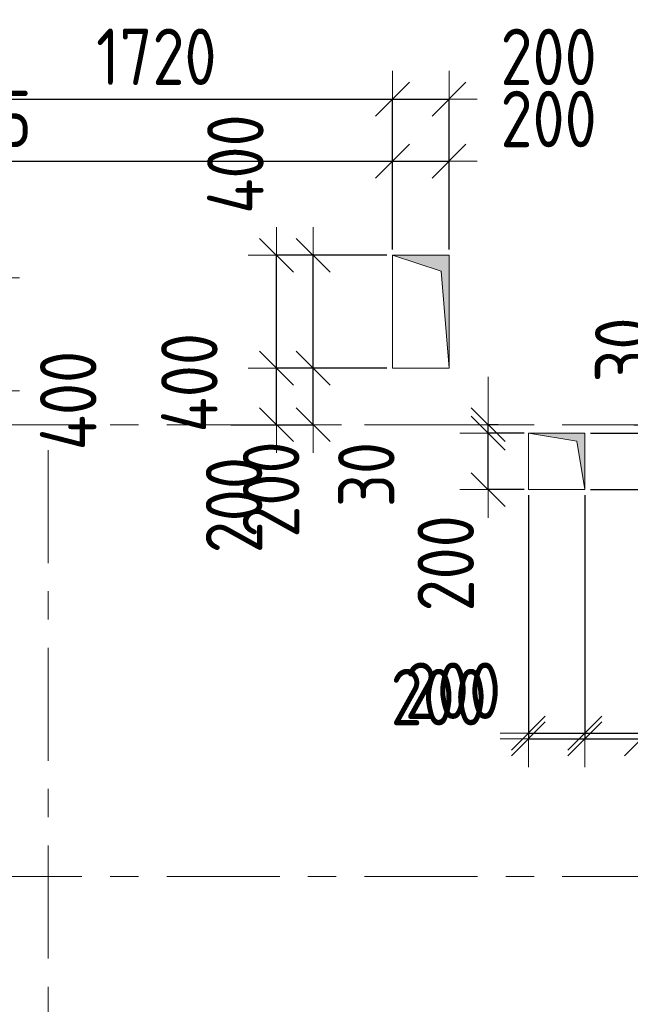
# Model space of a CAD drawing. Header units: metres. Extents: x -38 to 89, y -15 to 21.
# Tile 40 of 129: x 28.35 to 30.51, y 6.95 to 10.43. Entities that reach past the tile are written whole.
import ezdxf

# ---------------------------------------------------------------- set-up
doc = ezdxf.new("R2010")
doc.units = ezdxf.units.M
doc.header["$PDMODE"] = 65
doc.linetypes.add('______11', pattern=[0.5, 0.4, -0.05, 0, -0.05])
doc.linetypes.add('______5', pattern=[1.1, 0.8, -0.1, 0.1, -0.1])
for name, color, linetype, lineweight in [('XR$2$Осевая линия (1)', 7, '______5', 13), ('XR$3$Перекрытие (1)', 7, 'Continuous', 35), ('XR$4$Размерная линия (1)', 7, 'Continuous', 13), ('XR$5$Размерная линия (1)', 7, 'Continuous', 13)]:
    doc.layers.add(name, color=color, linetype=linetype, lineweight=lineweight)
doc.layers.add('XR$3$Макрос проема_ отверстия', color=7, linetype='Continuous', lineweight=13, true_color=0x2d2d2d)
doc.styles.add('ISOCPEUR', font='txt')
doc.dimstyles.new('DIMSTYLE_3', dxfattribs={"dimtxt": 0.2, "dimasz": 0.2, "dimexe": 0, "dimexo": 0, "dimgap": 0.1, "dimtad": 2, "dimdec": 0, "dimlfac": 1000, "dimrnd": 5, "dimzin": 12, "dimdsep": 46, "dimtxsty": 'ISOCPEUR', "dimblk1": 'ALL_ML_STRICH', "dimblk2": 'ALL_ML_STRICH', "dimsah": 1, "dimcen": 0, "dimclrd": 7, "dimclre": 256, "dimclrt": 7, "dimadec": 0, "dimazin": 0, "dimtfac": 1, "dimtdec": 0, "dimtix": 1, "dimtmove": 2, "dimatfit": 3, "dimfxl": 0, "dimtzin": 0, "dimlwd": 0, "dimlwe": -3, "dimarcsym": 0})
doc.dimstyles.new('DIMSTYLE_6', dxfattribs={"dimtxt": 0.2, "dimasz": 0.2, "dimexe": 0, "dimexo": 0, "dimgap": 0.1, "dimtad": 2, "dimdec": 0, "dimlfac": 1000, "dimrnd": 5, "dimzin": 12, "dimdsep": 46, "dimtxsty": 'ISOCPEUR', "dimblk1": 'ALL_ML_STRICH', "dimblk2": 'ALL_ML_STRICH', "dimsah": 1, "dimcen": 0, "dimclrd": 7, "dimclre": 256, "dimclrt": 7, "dimadec": 0, "dimazin": 0, "dimtfac": 1, "dimtdec": 0, "dimtix": 1, "dimtmove": 2, "dimatfit": 3, "dimfxl": 0, "dimtvp": 1.2, "dimtzin": 0, "dimlwd": 0, "dimlwe": -3, "dimarcsym": 0})
doc.dimstyles.new('DIMSTYLE_7', dxfattribs={"dimtxt": 0.2, "dimasz": 0.2, "dimexe": 0, "dimexo": 0, "dimgap": 0.1, "dimtad": 0, "dimdec": 0, "dimlfac": 1000, "dimrnd": 5, "dimzin": 12, "dimdsep": 46, "dimtxsty": 'ISOCPEUR', "dimblk1": 'ALL_ML_STRICH', "dimblk2": 'ALL_ML_STRICH', "dimsah": 1, "dimcen": 0, "dimclrd": 7, "dimclre": 256, "dimclrt": 7, "dimadec": 0, "dimazin": 0, "dimtfac": 1, "dimtdec": 0, "dimtix": 1, "dimtmove": 2, "dimatfit": 3, "dimfxl": 0, "dimtvp": 1.2, "dimtzin": 0, "dimlwd": 0, "dimlwe": -3, "dimarcsym": 0})

# ---------------------------------------------------------------- blocks, each defined once
blk = doc.blocks.new('Отображение проема', base_point=(-1.1579, -49.3094))
at = {"layer": 'XR$3$Макрос проема_ отверстия', "true_color": 0x000000, "transparency": 33554687}
blk.add_hatch(color=18, dxfattribs=at).paths.add_polyline_path([(-1.1579, -50.1094), (-1.0448, -49.4225), (-0.3579, -49.3094), (-1.1579, -49.3094)])
at = {"layer": 'XR$3$Макрос проема_ отверстия', "transparency": 33554687}
for p, q in [((-1.1579, -50.1094), (-1.1579, -49.3094)), ((-1.1579, -49.3094), (-0.3579, -49.3094)), ((-1.0448, -49.4225), (-0.3579, -49.3094)), ((-1.1579, -50.1094), (-1.0448, -49.4225))]:
    blk.add_line(p, q, dxfattribs=at)
blk = doc.blocks.new('ALL_ML_STRICH')
at = {"color": 0, "linetype": 'ByBlock', "lineweight": -2}
for p, q in [((0, -0.5), (0, 0.5)), ((-0.3, -0.3), (0.3, 0.3)), ((-1, 0), (0.5, 0))]:
    blk.add_line(p, q, dxfattribs=at)
blk = doc.blocks.new('*D301')
at = {"layer": 'DEFPOINTS', "color": 7, "linetype": 'Continuous', "lineweight": 13, "transparency": 33554687}
for p in [(30.35, 8.97), (30.35, 8.77), (30.6359, 8.77)]:
    blk.add_point(p, dxfattribs=at)
at = {"layer": 'XR$4$Размерная линия (1)', "color": 9, "linetype": 'Continuous', "lineweight": -2, "true_color": 0xc7c7c7, "transparency": 33554687}
for p, q in [((30.37, 8.97), (30.6359, 8.97)), ((30.37, 8.77), (30.6359, 8.77))]:
    blk.add_line(p, q, dxfattribs=at)
at = {"layer": 'XR$4$Размерная линия (1)', "color": 7, "linetype": 'Continuous', "lineweight": -2, "transparency": 33554687}
blk.add_line((30.6359, 8.77), (30.6359, 8.97), dxfattribs=at)
at = {"layer": 'XR$4$Размерная линия (1)', "color": 7, "linetype": 'Continuous', "lineweight": 13, "transparency": 33554687, "xscale": 0.2, "yscale": 0.2, "zscale": 0.2}
for p, rotation in [((30.6359, 8.97), 90), ((30.6359, 8.77), 270)]:
    blk.add_blockref('ALL_ML_STRICH', p, dxfattribs=dict(at, rotation=rotation))
at = {"layer": 'XR$4$Размерная линия (1)', "color": 7, "linetype": 'Continuous', "lineweight": 13, "transparency": 33554687, "insert": (30.8661, 9.1932), "char_height": 0.2, "width": 0.5, "attachment_point": 5, "rotation": 90, "style": 'ISOCPEUR'}
blk.add_mtext('\\W0.83;\\A1;{200}', dxfattribs=at)
blk = doc.blocks.new('*D302')
at = {"layer": 'DEFPOINTS', "color": 7, "linetype": 'Continuous', "lineweight": 13, "transparency": 33554687}
for p in [(30.5028, 9), (30.35, 8.97), (30.6359, 8.97)]:
    blk.add_point(p, dxfattribs=at)
at = {"layer": 'XR$4$Размерная линия (1)', "color": 9, "linetype": 'Continuous', "lineweight": -2, "true_color": 0xc7c7c7, "transparency": 33554687}
for p, q in [((30.5228, 9), (30.6359, 9)), ((30.37, 8.97), (30.6359, 8.97))]:
    blk.add_line(p, q, dxfattribs=at)
at = {"layer": 'XR$4$Размерная линия (1)', "color": 7, "linetype": 'Continuous', "lineweight": -2, "transparency": 33554687}
blk.add_line((30.6359, 8.97), (30.6359, 9), dxfattribs=at)
at = {"layer": 'XR$4$Размерная линия (1)', "color": 7, "linetype": 'Continuous', "lineweight": 13, "transparency": 33554687, "xscale": 0.2, "yscale": 0.2, "zscale": 0.2}
for p, rotation in [((30.6359, 8.97), 270), ((30.6359, 9), 90)]:
    blk.add_blockref('ALL_ML_STRICH', p, dxfattribs=dict(at, rotation=rotation))
at = {"layer": 'XR$4$Размерная линия (1)', "color": 7, "linetype": 'Continuous', "lineweight": 13, "transparency": 33554687, "insert": (30.4858, 9.2645), "char_height": 0.2, "width": 0.333333, "attachment_point": 5, "rotation": 90, "style": 'ISOCPEUR'}
blk.add_mtext('\\W0.83;\\A1;{30}', dxfattribs=at)
blk = doc.blocks.new('*D307')
at = {"layer": 'DEFPOINTS', "color": 7, "linetype": 'Continuous', "lineweight": 13, "transparency": 33554687}
for p in [(29.6691, 9.2), (29.0768, 9), (29.3884, 9)]:
    blk.add_point(p, dxfattribs=at)
at = {"layer": 'XR$4$Размерная линия (1)', "color": 9, "linetype": 'Continuous', "lineweight": -2, "true_color": 0xc7c7c7, "transparency": 33554687}
for p, q in [((29.6491, 9.2), (29.3884, 9.2)), ((29.0968, 9), (29.3884, 9))]:
    blk.add_line(p, q, dxfattribs=at)
at = {"layer": 'XR$4$Размерная линия (1)', "color": 7, "linetype": 'Continuous', "lineweight": -2, "transparency": 33554687}
blk.add_line((29.3884, 9), (29.3884, 9.2), dxfattribs=at)
at = {"layer": 'XR$4$Размерная линия (1)', "color": 7, "linetype": 'Continuous', "lineweight": 13, "transparency": 33554687, "xscale": 0.2, "yscale": 0.2, "zscale": 0.2}
for p, rotation in [((29.3884, 9.2), 90), ((29.3884, 9), 270)]:
    blk.add_blockref('ALL_ML_STRICH', p, dxfattribs=dict(at, rotation=rotation))
at = {"layer": 'XR$4$Размерная линия (1)', "color": 7, "linetype": 'Continuous', "lineweight": 13, "transparency": 33554687, "insert": (29.2396, 8.7705), "char_height": 0.2, "width": 0.5, "attachment_point": 5, "rotation": 90, "style": 'ISOCPEUR'}
blk.add_mtext('\\W0.83;\\A1;{200}', dxfattribs=at)
blk = doc.blocks.new('*D308')
at = {"layer": 'DEFPOINTS', "color": 7, "linetype": 'Continuous', "lineweight": 13, "transparency": 33554687}
for p in [(29.6691, 9.6), (29.3884, 9.2), (29.6691, 9.2)]:
    blk.add_point(p, dxfattribs=at)
at = {"layer": 'XR$4$Размерная линия (1)', "color": 9, "linetype": 'Continuous', "lineweight": -2, "true_color": 0xc7c7c7, "transparency": 33554687}
for p, q in [((29.6491, 9.6), (29.3884, 9.6)), ((29.6491, 9.2), (29.3884, 9.2))]:
    blk.add_line(p, q, dxfattribs=at)
at = {"layer": 'XR$4$Размерная линия (1)', "color": 7, "linetype": 'Continuous', "lineweight": -2, "transparency": 33554687}
blk.add_line((29.3884, 9.2), (29.3884, 9.6), dxfattribs=at)
at = {"layer": 'XR$4$Размерная линия (1)', "color": 7, "linetype": 'Continuous', "lineweight": 13, "transparency": 33554687, "xscale": 0.2, "yscale": 0.2, "zscale": 0.2}
for p, rotation in [((29.3884, 9.6), 90), ((29.3884, 9.2), 270)]:
    blk.add_blockref('ALL_ML_STRICH', p, dxfattribs=dict(at, rotation=rotation))
at = {"layer": 'XR$4$Размерная линия (1)', "color": 7, "linetype": 'Continuous', "lineweight": 13, "transparency": 33554687, "insert": (28.9502, 9.1486), "char_height": 0.2, "width": 0.5, "attachment_point": 5, "rotation": 90, "style": 'ISOCPEUR'}
blk.add_mtext('\\W0.83;\\A1;{400}', dxfattribs=at)
blk = doc.blocks.new('*D311')
at = {"layer": 'DEFPOINTS', "color": 7, "linetype": 'Continuous', "lineweight": 13, "transparency": 33554687}
for p in [(26.632, 9.933), (29.6691, 9.6), (26.632, 9.52)]:
    blk.add_point(p, dxfattribs=at)
at = {"layer": 'XR$4$Размерная линия (1)', "color": 9, "linetype": 'Continuous', "lineweight": -2, "true_color": 0xc7c7c7, "transparency": 33554687}
for p, q in [((26.632, 9.54), (26.632, 9.933)), ((29.6691, 9.62), (29.6691, 9.933))]:
    blk.add_line(p, q, dxfattribs=at)
at = {"layer": 'XR$4$Размерная линия (1)', "color": 7, "linetype": 'Continuous', "lineweight": -2, "transparency": 33554687}
blk.add_line((26.632, 9.933), (29.6691, 9.933), dxfattribs=at)
at = {"layer": 'XR$4$Размерная линия (1)', "color": 7, "linetype": 'Continuous', "lineweight": 13, "transparency": 33554687, "xscale": 0.2, "yscale": 0.2, "zscale": 0.2, "rotation": 180}
blk.add_blockref('ALL_ML_STRICH', (26.632, 9.933), dxfattribs=at)
at = {"layer": 'XR$4$Размерная линия (1)', "color": 7, "linetype": 'Continuous', "lineweight": 13, "transparency": 33554687, "xscale": 0.2, "yscale": 0.2, "zscale": 0.2}
blk.add_blockref('ALL_ML_STRICH', (29.6691, 9.933), dxfattribs=at)
at = {"layer": 'XR$4$Размерная линия (1)', "color": 7, "linetype": 'Continuous', "lineweight": 13, "transparency": 33554687, "insert": (28.1589, 10.083), "char_height": 0.2, "width": 0.666667, "attachment_point": 5, "style": 'ISOCPEUR'}
blk.add_mtext('\\W0.83;\\A1;{3035}', dxfattribs=at)
blk = doc.blocks.new('*D312')
at = {"layer": 'DEFPOINTS', "color": 7, "linetype": 'Continuous', "lineweight": 13, "transparency": 33554687}
for p in [(29.6691, 9.933), (29.6691, 9.6), (29.8691, 9.6)]:
    blk.add_point(p, dxfattribs=at)
at = {"layer": 'XR$4$Размерная линия (1)', "color": 9, "linetype": 'Continuous', "lineweight": -2, "true_color": 0xc7c7c7, "transparency": 33554687}
for p, q in [((29.6691, 9.62), (29.6691, 9.933)), ((29.8691, 9.62), (29.8691, 9.933))]:
    blk.add_line(p, q, dxfattribs=at)
at = {"layer": 'XR$4$Размерная линия (1)', "color": 7, "linetype": 'Continuous', "lineweight": -2, "transparency": 33554687}
blk.add_line((29.6691, 9.933), (29.8691, 9.933), dxfattribs=at)
at = {"layer": 'XR$4$Размерная линия (1)', "color": 7, "linetype": 'Continuous', "lineweight": 13, "transparency": 33554687, "xscale": 0.2, "yscale": 0.2, "zscale": 0.2, "rotation": 180}
blk.add_blockref('ALL_ML_STRICH', (29.6691, 9.933), dxfattribs=at)
at = {"layer": 'XR$4$Размерная линия (1)', "color": 7, "linetype": 'Continuous', "lineweight": 13, "transparency": 33554687, "xscale": 0.2, "yscale": 0.2, "zscale": 0.2}
blk.add_blockref('ALL_ML_STRICH', (29.8691, 9.933), dxfattribs=at)
at = {"layer": 'XR$4$Размерная линия (1)', "color": 7, "linetype": 'Continuous', "lineweight": 13, "transparency": 33554687, "insert": (30.2216, 10.0825), "char_height": 0.2, "width": 0.5, "attachment_point": 5, "style": 'ISOCPEUR'}
blk.add_mtext('\\W0.83;\\A1;{200}', dxfattribs=at)
blk = doc.blocks.new('*D322')
at = {"layer": 'DEFPOINTS', "color": 7, "linetype": 'Continuous', "lineweight": 13, "transparency": 33554687}
for p in [(30.15, 8.77), (30.35, 8.77), (30.15, 7.9077)]:
    blk.add_point(p, dxfattribs=at)
at = {"layer": 'XR$4$Размерная линия (1)', "color": 9, "linetype": 'Continuous', "lineweight": -2, "true_color": 0xc7c7c7, "transparency": 33554687}
for p, q in [((30.15, 8.75), (30.15, 7.9077)), ((30.35, 8.75), (30.35, 7.9077))]:
    blk.add_line(p, q, dxfattribs=at)
at = {"layer": 'XR$4$Размерная линия (1)', "color": 7, "linetype": 'Continuous', "lineweight": -2, "transparency": 33554687}
blk.add_line((30.15, 7.9077), (30.35, 7.9077), dxfattribs=at)
at = {"layer": 'XR$4$Размерная линия (1)', "color": 7, "linetype": 'Continuous', "lineweight": 13, "transparency": 33554687, "xscale": 0.2, "yscale": 0.2, "zscale": 0.2, "rotation": 180}
blk.add_blockref('ALL_ML_STRICH', (30.15, 7.9077), dxfattribs=at)
at = {"layer": 'XR$4$Размерная линия (1)', "color": 7, "linetype": 'Continuous', "lineweight": 13, "transparency": 33554687, "xscale": 0.2, "yscale": 0.2, "zscale": 0.2}
blk.add_blockref('ALL_ML_STRICH', (30.35, 7.9077), dxfattribs=at)
at = {"layer": 'XR$4$Размерная линия (1)', "color": 7, "linetype": 'Continuous', "lineweight": 13, "transparency": 33554687, "insert": (29.8832, 8.058), "char_height": 0.2, "width": 0.5, "attachment_point": 5, "style": 'ISOCPEUR'}
blk.add_mtext('\\W0.83;\\A1;{200}', dxfattribs=at)
blk = doc.blocks.new('*D323')
at = {"layer": 'DEFPOINTS', "color": 7, "linetype": 'Continuous', "lineweight": 13, "transparency": 33554687}
for p in [(30.35, 8.77), (32.0501, 8.5299), (30.35, 7.9077)]:
    blk.add_point(p, dxfattribs=at)
at = {"layer": 'XR$4$Размерная линия (1)', "color": 9, "linetype": 'Continuous', "lineweight": -2, "true_color": 0xc7c7c7, "transparency": 33554687}
for p, q in [((30.35, 8.75), (30.35, 7.9077)), ((32.0501, 8.5099), (32.0501, 7.9077))]:
    blk.add_line(p, q, dxfattribs=at)
at = {"layer": 'XR$4$Размерная линия (1)', "color": 7, "linetype": 'Continuous', "lineweight": -2, "transparency": 33554687}
blk.add_line((30.35, 7.9077), (32.0501, 7.9077), dxfattribs=at)
at = {"layer": 'XR$4$Размерная линия (1)', "color": 7, "linetype": 'Continuous', "lineweight": 13, "transparency": 33554687, "xscale": 0.2, "yscale": 0.2, "zscale": 0.2, "rotation": 180}
blk.add_blockref('ALL_ML_STRICH', (30.35, 7.9077), dxfattribs=at)
at = {"layer": 'XR$4$Размерная линия (1)', "color": 7, "linetype": 'Continuous', "lineweight": 13, "transparency": 33554687, "xscale": 0.2, "yscale": 0.2, "zscale": 0.2}
blk.add_blockref('ALL_ML_STRICH', (32.0501, 7.9077), dxfattribs=at)
at = {"layer": 'XR$4$Размерная линия (1)', "color": 7, "linetype": 'Continuous', "lineweight": 13, "transparency": 33554687, "insert": (31.225, 8.0577), "char_height": 0.2, "width": 0.666667, "attachment_point": 5, "style": 'ISOCPEUR'}
blk.add_mtext('\\W0.83;\\A1;{1700}', dxfattribs=at)
blk = doc.blocks.new('*D420')
at = {"layer": 'DEFPOINTS', "color": 7, "linetype": 'Continuous', "lineweight": 13, "transparency": 33554687}
for p in [(27.9473, 9.52), (27.9473, 9.12), (28.2492, 9.12)]:
    blk.add_point(p, dxfattribs=at)
at = {"layer": 'XR$5$Размерная линия (1)', "color": 9, "linetype": 'Continuous', "lineweight": -2, "true_color": 0xc7c7c7, "transparency": 33554687}
for p, q in [((27.9673, 9.52), (28.2492, 9.52)), ((27.9673, 9.12), (28.2492, 9.12))]:
    blk.add_line(p, q, dxfattribs=at)
at = {"layer": 'XR$5$Размерная линия (1)', "color": 7, "linetype": 'Continuous', "lineweight": -2, "transparency": 33554687}
blk.add_line((28.2492, 9.12), (28.2492, 9.52), dxfattribs=at)
at = {"layer": 'XR$5$Размерная линия (1)', "color": 7, "linetype": 'Continuous', "lineweight": 13, "transparency": 33554687, "xscale": 0.2, "yscale": 0.2, "zscale": 0.2}
for p, rotation in [((28.2492, 9.52), 90), ((28.2492, 9.12), 270)]:
    blk.add_blockref('ALL_ML_STRICH', p, dxfattribs=dict(at, rotation=rotation))
at = {"layer": 'XR$5$Размерная линия (1)', "color": 7, "linetype": 'Continuous', "lineweight": 13, "transparency": 33554687, "insert": (28.5214, 9.0854), "char_height": 0.2, "width": 0.5, "attachment_point": 5, "rotation": 90, "style": 'ISOCPEUR'}
blk.add_mtext('\\W0.83;\\A1;{400}', dxfattribs=at)
blk = doc.blocks.new('*D606')
at = {"layer": 'DEFPOINTS', "color": 7, "linetype": 'Continuous', "lineweight": 13, "transparency": 33554687}
for p in [(29.6692, 9.2), (29.0768, 9), (29.2585, 9)]:
    blk.add_point(p, dxfattribs=at)
at = {"layer": 'XR$5$Размерная линия (1)', "color": 9, "linetype": 'Continuous', "lineweight": -2, "true_color": 0xc7c7c7, "transparency": 33554687}
for p, q in [((29.6492, 9.2), (29.2585, 9.2)), ((29.0968, 9), (29.2585, 9))]:
    blk.add_line(p, q, dxfattribs=at)
at = {"layer": 'XR$5$Размерная линия (1)', "color": 7, "linetype": 'Continuous', "lineweight": -2, "transparency": 33554687}
blk.add_line((29.2585, 9), (29.2585, 9.2), dxfattribs=at)
at = {"layer": 'XR$5$Размерная линия (1)', "color": 7, "linetype": 'Continuous', "lineweight": 13, "transparency": 33554687, "xscale": 0.2, "yscale": 0.2, "zscale": 0.2}
for p, rotation in [((29.2585, 9.2), 90), ((29.2585, 9), 270)]:
    blk.add_blockref('ALL_ML_STRICH', p, dxfattribs=dict(at, rotation=rotation))
at = {"layer": 'XR$5$Размерная линия (1)', "color": 7, "linetype": 'Continuous', "lineweight": 13, "transparency": 33554687, "insert": (29.1084, 8.7151), "char_height": 0.2, "width": 0.5, "attachment_point": 5, "rotation": 90, "style": 'ISOCPEUR'}
blk.add_mtext('\\W0.83;\\A1;{200}', dxfattribs=at)
blk = doc.blocks.new('*D607')
at = {"layer": 'DEFPOINTS', "color": 7, "linetype": 'Continuous', "lineweight": 13, "transparency": 33554687}
for p in [(29.6692, 9.6), (29.2585, 9.2), (29.6692, 9.2)]:
    blk.add_point(p, dxfattribs=at)
at = {"layer": 'XR$5$Размерная линия (1)', "color": 9, "linetype": 'Continuous', "lineweight": -2, "true_color": 0xc7c7c7, "transparency": 33554687}
for p, q in [((29.6492, 9.6), (29.2585, 9.6)), ((29.6492, 9.2), (29.2585, 9.2))]:
    blk.add_line(p, q, dxfattribs=at)
at = {"layer": 'XR$5$Размерная линия (1)', "color": 7, "linetype": 'Continuous', "lineweight": -2, "transparency": 33554687}
blk.add_line((29.2585, 9.2), (29.2585, 9.6), dxfattribs=at)
at = {"layer": 'XR$5$Размерная линия (1)', "color": 7, "linetype": 'Continuous', "lineweight": 13, "transparency": 33554687, "xscale": 0.2, "yscale": 0.2, "zscale": 0.2}
for p, rotation in [((29.2585, 9.6), 90), ((29.2585, 9.2), 270)]:
    blk.add_blockref('ALL_ML_STRICH', p, dxfattribs=dict(at, rotation=rotation))
at = {"layer": 'XR$5$Размерная линия (1)', "color": 7, "linetype": 'Continuous', "lineweight": 13, "transparency": 33554687, "insert": (29.1131, 9.923), "char_height": 0.2, "width": 0.5, "attachment_point": 5, "rotation": 90, "style": 'ISOCPEUR'}
blk.add_mtext('\\W0.83;\\A1;{400}', dxfattribs=at)
blk = doc.blocks.new('*D618')
at = {"layer": 'DEFPOINTS', "color": 7, "linetype": 'Continuous', "lineweight": 13, "transparency": 33554687}
for p in [(30.155, 8.97), (30.0079, 8.77), (30.155, 8.77)]:
    blk.add_point(p, dxfattribs=at)
at = {"layer": 'XR$5$Размерная линия (1)', "color": 9, "linetype": 'Continuous', "lineweight": -2, "true_color": 0xc7c7c7, "transparency": 33554687}
for p, q in [((30.135, 8.97), (30.0079, 8.97)), ((30.135, 8.77), (30.0079, 8.77))]:
    blk.add_line(p, q, dxfattribs=at)
at = {"layer": 'XR$5$Размерная линия (1)', "color": 7, "linetype": 'Continuous', "lineweight": -2, "transparency": 33554687}
blk.add_line((30.0079, 8.77), (30.0079, 8.97), dxfattribs=at)
at = {"layer": 'XR$5$Размерная линия (1)', "color": 7, "linetype": 'Continuous', "lineweight": 13, "transparency": 33554687, "xscale": 0.2, "yscale": 0.2, "zscale": 0.2}
for p, rotation in [((30.0079, 8.97), 90), ((30.0079, 8.77), 270)]:
    blk.add_blockref('ALL_ML_STRICH', p, dxfattribs=dict(at, rotation=rotation))
at = {"layer": 'XR$5$Размерная линия (1)', "color": 7, "linetype": 'Continuous', "lineweight": 13, "transparency": 33554687, "insert": (29.8576, 8.5091), "char_height": 0.2, "width": 0.5, "attachment_point": 5, "rotation": 90, "style": 'ISOCPEUR'}
blk.add_mtext('\\W0.83;\\A1;{200}', dxfattribs=at)
blk = doc.blocks.new('*D619')
at = {"layer": 'DEFPOINTS', "color": 7, "linetype": 'Continuous', "lineweight": 13, "transparency": 33554687}
for p in [(30.0633, 9), (30.0079, 8.97), (30.155, 8.97)]:
    blk.add_point(p, dxfattribs=at)
at = {"layer": 'XR$5$Размерная линия (1)', "color": 9, "linetype": 'Continuous', "lineweight": -2, "true_color": 0xc7c7c7, "transparency": 33554687}
for p, q in [((30.0433, 9), (30.0079, 9)), ((30.135, 8.97), (30.0079, 8.97))]:
    blk.add_line(p, q, dxfattribs=at)
at = {"layer": 'XR$5$Размерная линия (1)', "color": 7, "linetype": 'Continuous', "lineweight": -2, "transparency": 33554687}
blk.add_line((30.0079, 8.97), (30.0079, 9), dxfattribs=at)
at = {"layer": 'XR$5$Размерная линия (1)', "color": 7, "linetype": 'Continuous', "lineweight": 13, "transparency": 33554687, "xscale": 0.2, "yscale": 0.2, "zscale": 0.2}
for p, rotation in [((30.0079, 8.97), 270), ((30.0079, 9), 90)]:
    blk.add_blockref('ALL_ML_STRICH', p, dxfattribs=dict(at, rotation=rotation))
at = {"layer": 'XR$5$Размерная линия (1)', "color": 7, "linetype": 'Continuous', "lineweight": 13, "transparency": 33554687, "insert": (29.5764, 8.8237), "char_height": 0.2, "width": 0.333333, "attachment_point": 5, "rotation": 90, "style": 'ISOCPEUR'}
blk.add_mtext('\\W0.83;\\A1;{30}', dxfattribs=at)
blk = doc.blocks.new('*D620')
at = {"layer": 'DEFPOINTS', "color": 7, "linetype": 'Continuous', "lineweight": 13, "transparency": 33554687}
for p in [(30.15, 8.77), (30.35, 8.77), (30.15, 7.8877)]:
    blk.add_point(p, dxfattribs=at)
at = {"layer": 'XR$5$Размерная линия (1)', "color": 9, "linetype": 'Continuous', "lineweight": -2, "true_color": 0xc7c7c7, "transparency": 33554687}
for p, q in [((30.15, 8.75), (30.15, 7.8877)), ((30.35, 8.75), (30.35, 7.8877))]:
    blk.add_line(p, q, dxfattribs=at)
at = {"layer": 'XR$5$Размерная линия (1)', "color": 7, "linetype": 'Continuous', "lineweight": -2, "transparency": 33554687}
blk.add_line((30.15, 7.8877), (30.35, 7.8877), dxfattribs=at)
at = {"layer": 'XR$5$Размерная линия (1)', "color": 7, "linetype": 'Continuous', "lineweight": 13, "transparency": 33554687, "xscale": 0.2, "yscale": 0.2, "zscale": 0.2, "rotation": 180}
blk.add_blockref('ALL_ML_STRICH', (30.15, 7.8877), dxfattribs=at)
at = {"layer": 'XR$5$Размерная линия (1)', "color": 7, "linetype": 'Continuous', "lineweight": 13, "transparency": 33554687, "xscale": 0.2, "yscale": 0.2, "zscale": 0.2}
blk.add_blockref('ALL_ML_STRICH', (30.35, 7.8877), dxfattribs=at)
at = {"layer": 'XR$5$Размерная линия (1)', "color": 7, "linetype": 'Continuous', "lineweight": 13, "transparency": 33554687, "insert": (29.8329, 8.0354), "char_height": 0.2, "width": 0.5, "attachment_point": 5, "style": 'ISOCPEUR'}
blk.add_mtext('\\W0.83;\\A1;{200}', dxfattribs=at)
blk = doc.blocks.new('*D621')
at = {"layer": 'DEFPOINTS', "color": 7, "linetype": 'Continuous', "lineweight": 13, "transparency": 33554687}
for p in [(30.35, 8.77), (30.55, 8.53), (30.35, 7.8877)]:
    blk.add_point(p, dxfattribs=at)
at = {"layer": 'XR$5$Размерная линия (1)', "color": 9, "linetype": 'Continuous', "lineweight": -2, "true_color": 0xc7c7c7, "transparency": 33554687}
for p, q in [((30.35, 8.75), (30.35, 7.8877)), ((30.55, 8.51), (30.55, 7.8877))]:
    blk.add_line(p, q, dxfattribs=at)
at = {"layer": 'XR$5$Размерная линия (1)', "color": 7, "linetype": 'Continuous', "lineweight": -2, "transparency": 33554687}
blk.add_line((30.35, 7.8877), (30.55, 7.8877), dxfattribs=at)
at = {"layer": 'XR$5$Размерная линия (1)', "color": 7, "linetype": 'Continuous', "lineweight": 13, "transparency": 33554687, "xscale": 0.2, "yscale": 0.2, "zscale": 0.2, "rotation": 180}
blk.add_blockref('ALL_ML_STRICH', (30.35, 7.8877), dxfattribs=at)
at = {"layer": 'XR$5$Размерная линия (1)', "color": 7, "linetype": 'Continuous', "lineweight": 13, "transparency": 33554687, "xscale": 0.2, "yscale": 0.2, "zscale": 0.2}
blk.add_blockref('ALL_ML_STRICH', (30.55, 7.8877), dxfattribs=at)
at = {"layer": 'XR$5$Размерная линия (1)', "color": 7, "linetype": 'Continuous', "lineweight": 13, "transparency": 33554687, "insert": (30.8287, 7.6939), "char_height": 0.2, "width": 0.5, "attachment_point": 5, "style": 'ISOCPEUR'}
blk.add_mtext('\\W0.83;\\A1;{200}', dxfattribs=at)
blk = doc.blocks.new('*D622')
at = {"layer": 'DEFPOINTS', "color": 7, "linetype": 'Continuous', "lineweight": 13, "transparency": 33554687}
for p in [(30.55, 8.53), (31.85, 8.53), (30.55, 7.8877)]:
    blk.add_point(p, dxfattribs=at)
at = {"layer": 'XR$5$Размерная линия (1)', "color": 9, "linetype": 'Continuous', "lineweight": -2, "true_color": 0xc7c7c7, "transparency": 33554687}
for p, q in [((30.55, 8.51), (30.55, 7.8877)), ((31.85, 8.51), (31.85, 7.8877))]:
    blk.add_line(p, q, dxfattribs=at)
at = {"layer": 'XR$5$Размерная линия (1)', "color": 7, "linetype": 'Continuous', "lineweight": -2, "transparency": 33554687}
blk.add_line((30.55, 7.8877), (31.85, 7.8877), dxfattribs=at)
at = {"layer": 'XR$5$Размерная линия (1)', "color": 7, "linetype": 'Continuous', "lineweight": 13, "transparency": 33554687, "xscale": 0.2, "yscale": 0.2, "zscale": 0.2, "rotation": 180}
blk.add_blockref('ALL_ML_STRICH', (30.55, 7.8877), dxfattribs=at)
at = {"layer": 'XR$5$Размерная линия (1)', "color": 7, "linetype": 'Continuous', "lineweight": 13, "transparency": 33554687, "xscale": 0.2, "yscale": 0.2, "zscale": 0.2}
blk.add_blockref('ALL_ML_STRICH', (31.85, 7.8877), dxfattribs=at)
at = {"layer": 'XR$5$Размерная линия (1)', "color": 7, "linetype": 'Continuous', "lineweight": 13, "transparency": 33554687, "insert": (31.225, 8.0377), "char_height": 0.2, "width": 0.666667, "attachment_point": 5, "style": 'ISOCPEUR'}
blk.add_mtext('\\W0.83;\\A1;{1300}', dxfattribs=at)
blk = doc.blocks.new('*D672')
at = {"layer": 'DEFPOINTS', "color": 7, "linetype": 'Continuous', "lineweight": 13, "transparency": 33554687}
for p in [(27.9473, 10.153), (29.6691, 9.6), (27.9473, 9.52)]:
    blk.add_point(p, dxfattribs=at)
at = {"layer": 'XR$5$Размерная линия (1)', "color": 9, "linetype": 'Continuous', "lineweight": -2, "true_color": 0xc7c7c7, "transparency": 33554687}
for p, q in [((27.9473, 9.54), (27.9473, 10.153)), ((29.6691, 9.62), (29.6691, 10.153))]:
    blk.add_line(p, q, dxfattribs=at)
at = {"layer": 'XR$5$Размерная линия (1)', "color": 7, "linetype": 'Continuous', "lineweight": -2, "transparency": 33554687}
blk.add_line((27.9473, 10.153), (29.6691, 10.153), dxfattribs=at)
at = {"layer": 'XR$5$Размерная линия (1)', "color": 7, "linetype": 'Continuous', "lineweight": 13, "transparency": 33554687, "xscale": 0.2, "yscale": 0.2, "zscale": 0.2, "rotation": 180}
blk.add_blockref('ALL_ML_STRICH', (27.9473, 10.153), dxfattribs=at)
at = {"layer": 'XR$5$Размерная линия (1)', "color": 7, "linetype": 'Continuous', "lineweight": 13, "transparency": 33554687, "xscale": 0.2, "yscale": 0.2, "zscale": 0.2}
blk.add_blockref('ALL_ML_STRICH', (29.6691, 10.153), dxfattribs=at)
at = {"layer": 'XR$5$Размерная линия (1)', "color": 7, "linetype": 'Continuous', "lineweight": 13, "transparency": 33554687, "insert": (28.8332, 10.303), "char_height": 0.2, "width": 0.666667, "attachment_point": 5, "style": 'ISOCPEUR'}
blk.add_mtext('\\W0.83;\\A1;{1720}', dxfattribs=at)
blk = doc.blocks.new('*D673')
at = {"layer": 'DEFPOINTS', "color": 7, "linetype": 'Continuous', "lineweight": 13, "transparency": 33554687}
for p in [(29.6691, 10.153), (29.6691, 9.6), (29.8691, 9.6)]:
    blk.add_point(p, dxfattribs=at)
at = {"layer": 'XR$5$Размерная линия (1)', "color": 9, "linetype": 'Continuous', "lineweight": -2, "true_color": 0xc7c7c7, "transparency": 33554687}
for p, q in [((29.6691, 9.62), (29.6691, 10.153)), ((29.8691, 9.62), (29.8691, 10.153))]:
    blk.add_line(p, q, dxfattribs=at)
at = {"layer": 'XR$5$Размерная линия (1)', "color": 7, "linetype": 'Continuous', "lineweight": -2, "transparency": 33554687}
blk.add_line((29.6691, 10.153), (29.8691, 10.153), dxfattribs=at)
at = {"layer": 'XR$5$Размерная линия (1)', "color": 7, "linetype": 'Continuous', "lineweight": 13, "transparency": 33554687, "xscale": 0.2, "yscale": 0.2, "zscale": 0.2, "rotation": 180}
blk.add_blockref('ALL_ML_STRICH', (29.6691, 10.153), dxfattribs=at)
at = {"layer": 'XR$5$Размерная линия (1)', "color": 7, "linetype": 'Continuous', "lineweight": 13, "transparency": 33554687, "xscale": 0.2, "yscale": 0.2, "zscale": 0.2}
blk.add_blockref('ALL_ML_STRICH', (29.8691, 10.153), dxfattribs=at)
at = {"layer": 'XR$5$Размерная линия (1)', "color": 7, "linetype": 'Continuous', "lineweight": 13, "transparency": 33554687, "insert": (30.2216, 10.3025), "char_height": 0.2, "width": 0.5, "attachment_point": 5, "style": 'ISOCPEUR'}
blk.add_mtext('\\W0.83;\\A1;{200}', dxfattribs=at)

msp = doc.modelspace()

# ---------------------------------------------------------------- linework, layer by layer
at = {"layer": 'XR$2$Осевая линия (1)', "color": 253, "linetype": '______11', "lineweight": 13, "true_color": 0xa0a0a0, "transparency": 33554687}
for p, q in [((-2.63, 9), (62.6, 9)), ((28.45, -3.39), (28.45, 8.92)), ((-2.63, 7.4), (62.6, 7.4))]:
    msp.add_line(p, q, dxfattribs=at)
at = {"layer": 'XR$3$Перекрытие (1)', "color": 7, "linetype": 'Continuous', "lineweight": 13, "transparency": 33554687}
for p, q in [((29.8691, 9.6), (29.6691, 9.5999)), ((29.6691, 9.5999), (29.6691, 9.2)), ((29.8691, 9.2001), (29.8691, 9.6)), ((29.6691, 9.2), (29.8691, 9.2001)), ((30.15, 8.97), (30.15, 8.77)), ((30.35, 8.97), (30.15, 8.97)), ((30.35, 8.77), (30.35, 8.97)), ((30.15, 8.77), (30.35, 8.77))]:
    msp.add_line(p, q, dxfattribs=at)

# ---------------------------------------------------------------- block references
at = {"layer": 'XR$3$Макрос проема_ отверстия', "transparency": 33554687}
for p, xscale, yscale, rotation in [((29.8691, 9.6), 0.5000000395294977, 0.249999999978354, 269.9999880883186), ((30.35, 8.97), 0.25, 0.25, 270)]:
    msp.add_blockref('Отображение проема', p, dxfattribs=dict(at, xscale=xscale, yscale=yscale, rotation=rotation))

# ---------------------------------------------------------------- dimensions: what is measured, and where the dimension line sits
at = {"layer": 'XR$4$Размерная линия (1)', "color": 7, "linetype": 'Continuous', "lineweight": 13, "transparency": 33554687}
for base, p1, p2, dimstyle, picture, middle in [((29.6691, 9.933), (26.632, 9.54), (29.6691, 9.62), 'DIMSTYLE_3', '*D311', (28.1589, 10.083)), ((29.8691, 9.933), (29.6691, 9.62), (29.8691, 9.62), 'DIMSTYLE_6', '*D312', (30.2216, 10.0825)), ((30.35, 7.9077), (30.15, 8.75), (30.35, 8.75), 'DIMSTYLE_6', '*D322', (29.8832, 8.058)), ((32.0501, 7.9077), (30.35, 8.75), (32.0501, 8.5099), 'DIMSTYLE_3', '*D323', (31.225, 8.0577))]:
    dim = msp.add_linear_dim(base=base, p1=p1, p2=p2, dimstyle=dimstyle, override={"dimpost": '<>', "dimclrd": 7, "dimclre": 9, "dimclrt": 7, "dimlwd": 0, "dimlwe": 65533}, dxfattribs=at)
    dim.commit()
    dim.dimension.update_dxf_attribs({"geometry": picture, "text_midpoint": middle, "dimtype": 160})
for base, p1, p2, dimstyle, picture, middle in [((29.3884, 9.6), (29.6491, 9.2), (29.6491, 9.6), 'DIMSTYLE_6', '*D308', (28.9502, 9.1486)), ((30.6359, 8.97), (30.37, 8.77), (30.37, 8.97), 'DIMSTYLE_7', '*D301', (30.8661, 9.1932)), ((30.6359, 9), (30.37, 8.97), (30.5228, 9), 'DIMSTYLE_6', '*D302', (30.4858, 9.2645)), ((29.3884, 9.2), (29.0968, 9), (29.6491, 9.2), 'DIMSTYLE_6', '*D307', (29.2396, 8.7705))]:
    dim = msp.add_linear_dim(base=base, p1=p1, p2=p2, angle=90, dimstyle=dimstyle, override={"dimpost": '<>', "dimclrd": 7, "dimclre": 9, "dimclrt": 7, "dimlwd": 0, "dimlwe": 65533}, dxfattribs=at)
    dim.commit()
    dim.dimension.update_dxf_attribs({"geometry": picture, "text_midpoint": middle, "dimtype": 160})
at = {"layer": 'XR$5$Размерная линия (1)', "color": 7, "linetype": 'Continuous', "lineweight": 13, "transparency": 33554687}
for base, p1, p2, dimstyle, picture, middle in [((29.6691, 10.153), (27.9473, 9.54), (29.6691, 9.62), 'DIMSTYLE_3', '*D672', (28.8332, 10.303)), ((29.8691, 10.153), (29.6691, 9.62), (29.8691, 9.62), 'DIMSTYLE_6', '*D673', (30.2216, 10.3025)), ((30.35, 7.8877), (30.15, 8.75), (30.35, 8.75), 'DIMSTYLE_6', '*D620', (29.8329, 8.0354)), ((30.55, 7.8877), (30.35, 8.75), (30.55, 8.51), 'DIMSTYLE_7', '*D621', (30.8287, 7.6939)), ((31.85, 7.8877), (30.55, 8.51), (31.85, 8.51), 'DIMSTYLE_3', '*D622', (31.225, 8.0377))]:
    dim = msp.add_linear_dim(base=base, p1=p1, p2=p2, dimstyle=dimstyle, override={"dimpost": '<>', "dimclrd": 7, "dimclre": 9, "dimclrt": 7, "dimlwd": 0, "dimlwe": 65533}, dxfattribs=at)
    dim.commit()
    dim.dimension.update_dxf_attribs({"geometry": picture, "text_midpoint": middle, "dimtype": 160})
for base, p1, p2, dimstyle, picture, middle in [((29.2585, 9.6), (29.6492, 9.2), (29.6492, 9.6), 'DIMSTYLE_6', '*D607', (29.1131, 9.923)), ((28.2492, 9.52), (27.9673, 9.12), (27.9673, 9.52), 'DIMSTYLE_7', '*D420', (28.5214, 9.0854)), ((29.2585, 9.2), (29.0968, 9), (29.6492, 9.2), 'DIMSTYLE_6', '*D606', (29.1084, 8.7151)), ((30.0079, 9), (30.135, 8.97), (30.0433, 9), 'DIMSTYLE_6', '*D619', (29.5764, 8.8237)), ((30.0079, 8.97), (30.135, 8.77), (30.135, 8.97), 'DIMSTYLE_6', '*D618', (29.8576, 8.5091))]:
    dim = msp.add_linear_dim(base=base, p1=p1, p2=p2, angle=90, dimstyle=dimstyle, override={"dimpost": '<>', "dimclrd": 7, "dimclre": 9, "dimclrt": 7, "dimlwd": 0, "dimlwe": 65533}, dxfattribs=at)
    dim.commit()
    dim.dimension.update_dxf_attribs({"geometry": picture, "text_midpoint": middle, "dimtype": 160})

doc.saveas('drawing.dxf')
